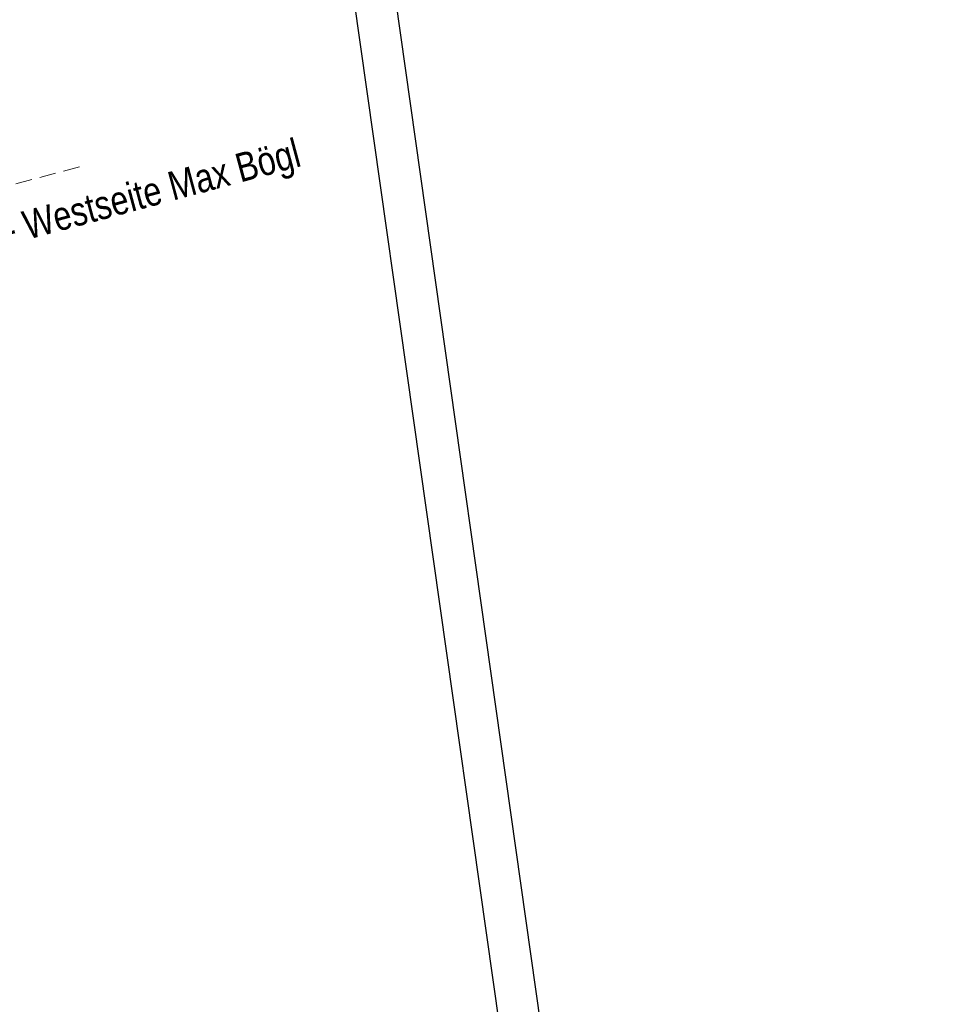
# Model space of a CAD drawing. Extents: x 446577 to 447240, y 443630 to 444842.
# Tile 48 of 71: x 447040 to 447152, y 444069 to 444189. Entities that reach past the tile are written whole.
import ezdxf

# ---------------------------------------------------------------- set-up
doc = ezdxf.new("R2010")
doc.units = 0
doc.header["$LTSCALE"] = 2
doc.header["$MEASUREMENT"] = 0
doc.linetypes.add('AUSGEZOGEN', pattern=[0])
doc.linetypes.add('LINE_LT_1', pattern=[1.5, 1, -0.5])
doc.layers.get('0').update_dxf_attribs({"linetype": 'AUSGEZOGEN'})
for name, color, linetype in [('neu', 7, 'CONTINUOUS'), ('Planeinteilung', 6, 'CONTINUOUS'), ('RAHMEN', 250, 'AUSGEZOGEN')]:
    doc.layers.add(name, color=color, linetype=linetype)
doc.styles.add('12', font='arial.ttf', dxfattribs={"width": 0.8, "height": 1})

# ---------------------------------------------------------------- blocks, each defined once
blk = doc.blocks.new('1135420')
blk.add_line((1135, 420), (0, 420))
at = {"layer": 'RAHMEN'}
blk.add_line((950, 415), (25, 415), dxfattribs=at)

msp = doc.modelspace()

# ---------------------------------------------------------------- linework, layer by layer
at = {"layer": 'neu', "color": 12, "linetype": 'LINE_LT_1', "lineweight": 9, "true_color": 0xc40000}
msp.add_line((446706.02, 444079.47), (447047.57, 444171.23), dxfattribs=at)

# ---------------------------------------------------------------- block references
at = {"layer": 'Planeinteilung', "linetype": 'Continuous', "rotation": 278.0670990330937}
msp.add_blockref('1135420', (446577.28, 444782.92), dxfattribs=at)

# ---------------------------------------------------------------- texts
at = {"layer": 'neu', "color": 12, "true_color": 0xc40000, "insert": (446977.37, 444148.83), "char_height": 3.5, "attachment_point": 1, "rotation": 15.0383, "line_spacing_factor": 0.959981, "style": '12'}
msp.add_mtext('gültige Pläne Kanalbestandplan Ost- Westseite Max Bögl', dxfattribs=at)

doc.saveas('drawing.dxf')
